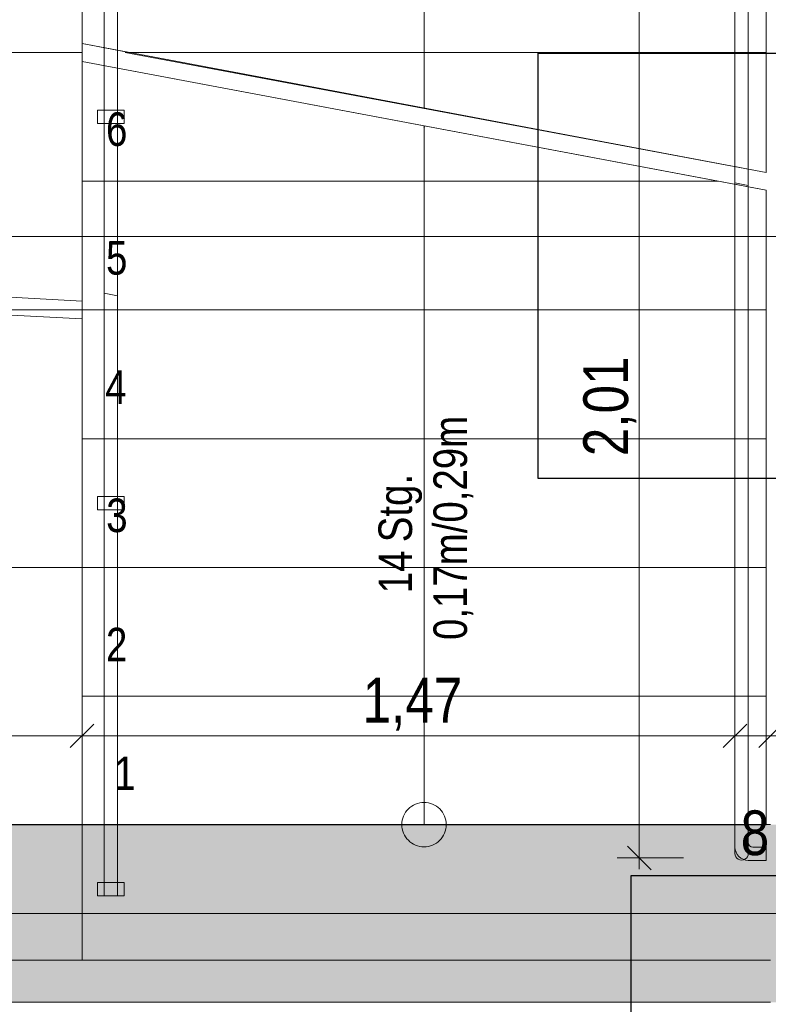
# Model space of a CAD drawing. Extents: x -620 to 300, y 62 to 1162.
# Tile 124 of 256: x -79 to -46, y 830 to 875. Entities that reach past the tile are written whole.
import ezdxf
from ezdxf.lldxf.tags import DXFTag

# ---------------------------------------------------------------- set-up
doc = ezdxf.new("R2010")
doc.units = 0
doc.layers.get('0').update_dxf_attribs({"lineweight": 13})
for name, color, linetype, lineweight in [('30 -35 Decken -1 Treppe -Schnitt', 7, 'Continuous', 50), ('70 -71 Achsen- 1 Gebäudeachsen', 7, 'STRICHPUNKT2-A06G94XR8I', 18), ('70 -73 Bauteildarst.- 2 verdeckt 0.15', 7, 'fein_strichliert-A06G94XS8I', 15)]:
    doc.layers.add(name, color=color, linetype=linetype, lineweight=lineweight)
for name, color, linetype, lineweight, true_color in [('30 -35 Decken- 1 Konstruktion-Träger- Stahlbeton', 7, 'Continuous', 13, 0x33aa00), ('30 -35 Decken- 2.1 Treppen Innen 2D', 7, 'Continuous', 9, 0x599559), ('70 -76 Bemaßung- 2 Allgemein', 9, 'Continuous', 5, 0x808080), ('E_Leerrohr_Detailnummer', 1, 'Continuous', 25, 0xff0000), ('iwb_Schraffur_F90_feuerbestaendig', 1, 'Continuous', 13, 0xff0000), ('iwb_Schraffur_Unterzug', 7, 'Continuous', 5, 0xffffcc)]:
    doc.layers.add(name, color=color, linetype=linetype, lineweight=lineweight, true_color=true_color)
doc.styles.get("Standard").update_dxf_attribs({"font": 'ARIALN.TTF'})
tags = doc.linetypes.add('fein_strichliert-A06G94XS8I', pattern=[4, 1, -2, 1]).pattern_tags.tags
tags[8:9] = [DXFTag(74, 4), DXFTag(75, 0), DXFTag(340, '0'), DXFTag(46, 0.0), DXFTag(50, 0.0), DXFTag(44, 0.0), DXFTag(45, 0.0)]
tags[6:7] = [DXFTag(74, 4), DXFTag(75, 0), DXFTag(340, '0'), DXFTag(46, 0.0), DXFTag(50, 0.0), DXFTag(44, 0.0), DXFTag(45, 0.0)]
tags[4:5] = [DXFTag(74, 4), DXFTag(75, 0), DXFTag(340, '0'), DXFTag(46, 0.0), DXFTag(50, 0.0), DXFTag(44, 0.0), DXFTag(45, 0.0)]
tags = doc.linetypes.add('STRICHPUNKT2-A06G94XR8I', pattern=[12.7, 6.35, -3.175, 0, -3.175]).pattern_tags.tags
tags[10:11] = [DXFTag(74, 4), DXFTag(75, 0), DXFTag(340, '0'), DXFTag(46, 0.0), DXFTag(50, 0.0), DXFTag(44, 0.0), DXFTag(45, 0.0)]
tags[8:9] = [DXFTag(74, 4), DXFTag(75, 0), DXFTag(340, '0'), DXFTag(46, 0.0), DXFTag(50, 0.0), DXFTag(44, 0.0), DXFTag(45, 0.0)]
tags[6:7] = [DXFTag(74, 4), DXFTag(75, 0), DXFTag(340, '0'), DXFTag(46, 0.0), DXFTag(50, 0.0), DXFTag(44, 0.0), DXFTag(45, 0.0)]
tags[4:5] = [DXFTag(74, 4), DXFTag(75, 0), DXFTag(340, '0'), DXFTag(46, 0.0), DXFTag(50, 0.0), DXFTag(44, 0.0), DXFTag(45, 0.0)]

# ---------------------------------------------------------------- blocks, each defined once
blk = doc.blocks.new('Referenz-A06G94XT8I')
at = {"layer": '30 -35 Decken -1 Treppe -Schnitt', "color": 0, "linetype": 'fein_strichliert-A06G94XS8I', "lineweight": -2, "ltscale": 0.13}
for p, q in [((-76.58, 873.244), (-287.062, 873.244)), ((-287.062, 873.244), (-76.58, 862.044)), ((-76.58, 862.044), (-76.58, 873.244))]:
    blk.add_line(p, q, dxfattribs=at)
at = {"layer": '30 -35 Decken- 1 Konstruktion-Träger- Stahlbeton', "color": 0, "linetype": 'fein_strichliert-A06G94XS8I', "lineweight": -2, "ltscale": 0.13}
for p, q in [((-45.58, 838.453), (-451.58, 838.453)), ((-45.58, 830.453), (-451.58, 830.453))]:
    blk.add_line(p, q, dxfattribs=at)
at = {"layer": '30 -35 Decken- 2.1 Treppen Innen 2D', "color": 0, "linetype": 'fein_strichliert-A06G94XS8I', "lineweight": -2, "ltscale": 0.13}
for p, q in [((-75.58, 923.353), (-75.58, 862.404)), ((-74.98, 862.276), (-74.98, 923.353)), ((-47.18, 923.353), (-47.18, 867.378)), ((-46.58, 867.25), (-46.58, 923.353)), ((-47.18, 920.521), (-47.18, 868.106)), ((-46.58, 867.994), (-46.58, 920.321)), ((-61.18, 870.726), (-61.18, 919.644)), ((-76.58, 884.844), (-76.58, 873.244)), ((-76.58, 879.044), (-76.58, 873.644)), ((-45.78, 873.244), (-45.78, 879.044)), ((-76.58, 873.644), (-74.455, 873.244)), ((-76.58, 873.244), (-294.58, 873.244)), ((-45.78, 873.244), (-74.642, 873.244)), ((-74.642, 873.244), (-45.78, 867.844)), ((-74.455, 873.244), (-45.78, 873.244)), ((-45.78, 867.844), (-45.78, 873.244)), ((-75.88, 870.644), (-74.68, 870.644)), ((-75.88, 870.044), (-75.88, 870.644)), ((-74.68, 870.644), (-74.68, 870.044)), ((-74.68, 870.044), (-75.88, 870.044)), ((-47.18, 868.106), (-46.58, 867.994)), ((-47.18, 867.378), (-46.58, 867.25)), ((-75.58, 862.404), (-74.98, 862.276))]:
    blk.add_line(p, q, dxfattribs=at)
at = {"layer": '30 -35 Decken- 2.1 Treppen Innen 2D', "color": 0, "linetype": 'Continuous', "lineweight": -2, "ltscale": 0.13}
for p, q in [((-294.58, 873.644), (-76.58, 862.044)), ((-76.58, 873.644), (-45.78, 867.844)), ((-76.58, 861.244), (-294.58, 872.844)), ((-47.918, 867.444), (-76.58, 872.844)), ((-76.58, 872.844), (-76.58, 867.444)), ((-45.78, 867.044), (-76.58, 872.844)), ((-61.197, 869.881), (-61.18, 869.944)), ((-61.163, 869.881), (-61.197, 869.881)), ((-61.18, 838.444), (-61.18, 869.944)), ((-61.18, 869.944), (-61.163, 869.881)), ((-76.58, 867.444), (-76.58, 861.644)), ((-47.918, 867.444), (-76.58, 867.444)), ((-76.58, 867.444), (-47.918, 867.444)), ((-45.78, 867.044), (-47.918, 867.444)), ((-46.58, 867.25), (-47.18, 867.378)), ((-47.18, 867.378), (-47.18, 837.153)), ((-46.58, 867.194), (-47.18, 867.306)), ((-47.18, 867.306), (-47.18, 837.444)), ((-46.58, 837.153), (-46.58, 867.25)), ((-46.58, 837.644), (-46.58, 867.194)), ((-45.78, 861.644), (-45.78, 867.044)), ((-74.98, 862.276), (-75.58, 862.404)), ((-75.58, 862.404), (-75.58, 835.244)), ((-74.98, 835.244), (-74.98, 862.276)), ((-294.58, 861.644), (-76.58, 861.644)), ((-76.58, 855.844), (-76.58, 861.644)), ((-76.58, 861.644), (-45.78, 861.644)), ((-76.58, 861.644), (-45.78, 861.644)), ((-76.58, 861.644), (-76.58, 850.044)), ((-45.78, 861.644), (-45.78, 855.844)), ((-76.58, 850.044), (-76.58, 855.844)), ((-76.58, 855.844), (-45.78, 855.844)), ((-45.78, 855.844), (-76.58, 855.844)), ((-45.78, 855.844), (-45.78, 850.044)), ((-75.88, 853.244), (-74.68, 853.244)), ((-75.88, 852.644), (-75.88, 853.244)), ((-74.68, 853.244), (-74.68, 852.644)), ((-74.68, 852.644), (-75.88, 852.644)), ((-294.58, 850.044), (-76.58, 850.044)), ((-76.58, 850.044), (-294.58, 850.044)), ((-76.58, 844.244), (-76.58, 850.044)), ((-76.58, 850.044), (-45.78, 850.044)), ((-45.78, 850.044), (-76.58, 850.044)), ((-76.58, 850.044), (-76.58, 838.444)), ((-45.78, 850.044), (-45.78, 844.244)), ((-76.58, 838.444), (-76.58, 844.244)), ((-76.58, 844.244), (-45.78, 844.244)), ((-45.78, 844.244), (-76.58, 844.244)), ((-45.78, 844.244), (-45.78, 838.444)), ((-61.562, 839.377), (-61.47, 839.41)), ((-61.47, 839.41), (-61.375, 839.434)), ((-61.375, 839.434), (-61.278, 839.449)), ((-61.278, 839.449), (-61.18, 839.453)), ((-61.18, 839.453), (-61.082, 839.449)), ((-61.082, 839.449), (-60.984, 839.434)), ((-60.984, 839.434), (-60.889, 839.41)), ((-60.889, 839.41), (-60.797, 839.377)), ((-62.062, 838.925), (-62.011, 839.009)), ((-62.011, 839.009), (-61.953, 839.088)), ((-61.953, 839.088), (-61.887, 839.161)), ((-61.887, 839.161), (-61.814, 839.226)), ((-61.814, 839.226), (-61.735, 839.285)), ((-61.735, 839.285), (-61.651, 839.335)), ((-61.651, 839.335), (-61.562, 839.377)), ((-60.797, 839.377), (-60.708, 839.335)), ((-60.708, 839.335), (-60.624, 839.285)), ((-60.624, 839.285), (-60.545, 839.226)), ((-60.545, 839.226), (-60.472, 839.161)), ((-60.472, 839.161), (-60.407, 839.088)), ((-60.407, 839.088), (-60.348, 839.009)), ((-60.348, 839.009), (-60.298, 838.925)), ((-62.18, 838.453), (-62.175, 838.551)), ((-62.175, 838.551), (-62.16, 838.649)), ((-62.16, 838.649), (-62.137, 838.744)), ((-62.137, 838.744), (-62.103, 838.836)), ((-62.103, 838.836), (-62.062, 838.925)), ((-60.298, 838.925), (-60.256, 838.836)), ((-60.256, 838.836), (-60.223, 838.744)), ((-60.223, 838.744), (-60.199, 838.649)), ((-60.199, 838.649), (-60.184, 838.551)), ((-60.184, 838.551), (-60.18, 838.453)), ((-76.58, 838.444), (-294.58, 838.444)), ((-76.58, 838.453), (-121.58, 838.453)), ((-76.58, 832.341), (-76.58, 838.453)), ((-76.58, 832.341), (-76.58, 838.453)), ((-76.58, 838.453), (-45.58, 838.453)), ((-45.78, 838.444), (-76.58, 838.444)), ((-62.175, 838.355), (-62.18, 838.453)), ((-62.16, 838.258), (-62.175, 838.355)), ((-62.137, 838.163), (-62.16, 838.258)), ((-62.103, 838.071), (-62.137, 838.163)), ((-62.062, 837.982), (-62.103, 838.071)), ((-60.256, 838.071), (-60.298, 837.982)), ((-60.223, 838.163), (-60.256, 838.071)), ((-60.199, 838.258), (-60.223, 838.163)), ((-60.184, 838.355), (-60.199, 838.258)), ((-60.18, 838.453), (-60.184, 838.355)), ((-62.011, 837.898), (-62.062, 837.982)), ((-61.953, 837.819), (-62.011, 837.898)), ((-61.887, 837.746), (-61.953, 837.819)), ((-61.814, 837.68), (-61.887, 837.746)), ((-61.735, 837.622), (-61.814, 837.68)), ((-61.651, 837.572), (-61.735, 837.622)), ((-60.624, 837.622), (-60.708, 837.572)), ((-60.545, 837.68), (-60.624, 837.622)), ((-60.472, 837.746), (-60.545, 837.68)), ((-60.407, 837.819), (-60.472, 837.746)), ((-60.348, 837.898), (-60.407, 837.819)), ((-60.298, 837.982), (-60.348, 837.898)), ((-61.562, 837.53), (-61.651, 837.572)), ((-61.47, 837.496), (-61.562, 837.53)), ((-61.375, 837.473), (-61.47, 837.496)), ((-61.278, 837.458), (-61.375, 837.473)), ((-61.18, 837.453), (-61.278, 837.458)), ((-61.082, 837.458), (-61.18, 837.453)), ((-60.984, 837.473), (-61.082, 837.458)), ((-60.889, 837.496), (-60.984, 837.473)), ((-60.797, 837.53), (-60.889, 837.496)), ((-60.708, 837.572), (-60.797, 837.53)), ((-45.78, 837.444), (-46.38, 837.444)), ((-45.78, 836.844), (-45.78, 837.444)), ((-46.58, 836.844), (-45.78, 836.844)), ((-75.88, 835.844), (-74.68, 835.844)), ((-75.88, 835.244), (-75.88, 835.844)), ((-74.68, 835.844), (-74.68, 835.244)), ((-74.68, 835.244), (-75.88, 835.244)), ((-75.58, 835.244), (-74.98, 835.244)), ((-121.58, 832.341), (-76.58, 832.341)), ((-45.58, 832.341), (-76.58, 832.341))]:
    blk.add_line(p, q, dxfattribs=at)
for centre, major_axis, end_param in [((-46.38, 837.644), (-0.2, 0), 1.570796), ((-46.58, 837.444), (-0.6, 0), 1.570796), ((-46.88, 837.153), (-0.3, 0), 3.141593)]:
    blk.add_ellipse(centre, major_axis=major_axis, ratio=1, start_param=0, end_param=end_param, dxfattribs=at)
at = {"layer": '30 -35 Decken- 2.1 Treppen Innen 2D', "color": 0, "lineweight": -2}
for points in [[(-61.18, 869.881), (-61.197, 869.881), (-61.18, 869.944)], [(-61.18, 869.881), (-61.18, 869.944), (-61.163, 869.881)]]:
    blk.add_solid(points, dxfattribs=at)
at = {"layer": '70 -71 Achsen- 1 Gebäudeachsen', "color": 0, "linetype": 'STRICHPUNKT2-A06G94XR8I', "lineweight": -2, "ltscale": 0.13}
for p, q in [((-538.631, 864.953), (76.501, 864.953)), ((-538.631, 834.453), (76.501, 834.453))]:
    blk.add_line(p, q, dxfattribs=at)
at = {"layer": '70 -73 Bauteildarst.- 2 verdeckt 0.15', "color": 0, "linetype": 'fein_strichliert-A06G94XS8I', "lineweight": -2, "ltscale": 0.13}
blk.add_line((-451.58, 838.453), (-45.58, 838.453), dxfattribs=at)
at = {"layer": '70 -76 Bemaßung- 2 Allgemein', "color": 0, "linetype": 'Continuous', "lineweight": -2, "ltscale": 0.13}
for p, q in [((-51.492, 838.014), (-51.492, 876.093)), ((-76.58, 844.953), (-76.58, 841.453)), ((-76.58, 844.953), (-76.58, 841.453)), ((-47.18, 844.953), (-47.18, 841.453)), ((-47.18, 844.953), (-47.18, 841.453)), ((-76.049, 842.984), (-77.11, 841.923)), ((-77.11, 841.923), (-76.049, 842.984)), ((-46.649, 842.984), (-47.71, 841.923)), ((-46.649, 842.984), (-47.71, 841.923)), ((-46.11, 841.923), (-45.049, 842.984)), ((-77.64, 842.453), (-293.519, 842.453)), ((-75.58, 842.453), (-77.64, 842.453)), ((-77.58, 842.453), (-75.519, 842.453)), ((-48.24, 842.453), (-75.519, 842.453)), ((-48.24, 842.453), (-49.3, 842.453)), ((-46.18, 842.453), (-48.24, 842.453)), ((-46.18, 842.453), (-48.24, 842.453)), ((-45.58, 842.453), (-47.18, 842.453)), ((-46.58, 842.453), (-44.519, 842.453)), ((-51.492, 836.453), (-51.492, 838.014)), ((-50.961, 836.423), (-52.022, 837.484)), ((-49.492, 836.953), (-52.492, 836.953))]:
    blk.add_line(p, q, dxfattribs=at)
at = {"layer": '30 -35 Decken- 2.1 Treppen Innen 2D', "color": 0, "linetype": 'Continuous', "lineweight": -2, "ltscale": 0.13, "char_height": 1.51033, "attachment_point": 1}
for s, insert, rotation in [('{\\fArial Narrow;6}', (-75.5, 870.546), 0.001), ('{\\fArial Narrow;5}', (-75.5, 864.746), 0.001), ('{\\fArial Narrow;4}', (-75.537, 858.922), 0.001), ('{\\fArial Narrow;0,17m/0,29m}', (-60.756, 846.772), 90.001), ('{\\fArial Narrow;Stg.}', (-63.231, 851.178), 90.001), ('{\\fArial Narrow;3}', (-75.491, 853.146), 0.001), ('{\\fArial Narrow;14}', (-63.231, 848.878), 90.001), ('{\\fArial Narrow;2}', (-75.503, 847.322), 0.001), ('{\\fArial Narrow;1}', (-75.135, 841.522), 0.001)]:
    blk.add_mtext(s, dxfattribs=dict(at, insert=insert, rotation=rotation))
at = {"layer": '70 -76 Bemaßung- 2 Allgemein', "color": 0, "linetype": 'Continuous', "lineweight": -2, "ltscale": 0.13, "insert": (-54.007, 855.056), "char_height": 2.01377, "attachment_point": 1, "rotation": 90}
blk.add_mtext('{\\fArial Narrow;2,01}', dxfattribs=at)
at = {"layer": '70 -76 Bemaßung- 2 Allgemein', "color": 0, "linetype": 'Continuous', "lineweight": -2, "ltscale": 0.13, "char_height": 2.01377, "attachment_point": 1}
for s, insert in [('{\\fArial Narrow;1,47}', (-63.948, 845.069)), ('{\\fArial Narrow;8}', (-46.922, 839.092))]:
    blk.add_mtext(s, dxfattribs=dict(at, insert=insert))
blk = doc.blocks.new('Referenz-A06G94XV8I')
at = {"layer": 'iwb_Schraffur_F90_feuerbestaendig', "linetype": 'Continuous', "ltscale": 0.13}
blk.add_solid([(-45.579, 835.961), (-453.079, 835.961), (-45.579, 838.453), (-453.079, 838.453)], dxfattribs=at)
at = {"layer": 'iwb_Schraffur_Unterzug', "linetype": 'Continuous', "ltscale": 0.13}
for points in [[(-538.631, 838.453), (76.501, 838.453), (76.501, 837.533)], [(-538.631, 838.453), (76.501, 837.533), (-538.631, 836.285)], [(-538.631, 836.285), (76.501, 837.533), (76.501, 831.374)], [(-538.631, 836.285), (76.501, 831.374), (-538.631, 832.622)], [(-538.631, 832.622), (76.501, 831.374), (76.501, 830.453)], [(-538.631, 832.622), (76.501, 830.453), (-538.631, 830.453)]]:
    blk.add_solid(points, dxfattribs=at)
blk = doc.blocks.new('Polygon-A06G94ZJ8I')
at = {"color": 0, "linetype": 'ByBlock', "lineweight": -2, "ltscale": 0.25}
for p, q in [((-51.855, 816.997), (-51.855, 836.167)), ((-51.855, 836.167), (-26.667, 836.167)), ((-26.667, 836.167), (-26.667, 816.997)), ((-26.667, 816.997), (-51.855, 816.997))]:
    blk.add_line(p, q, dxfattribs=at)
blk = doc.blocks.new('Polygon-A06G952N8I')
at = {"color": 0, "linetype": 'ByBlock', "lineweight": -2, "ltscale": 0.25}
for p, q in [((-56.044, 854.05), (-56.044, 873.22)), ((-56.044, 873.22), (-30.856, 873.22)), ((-30.856, 873.22), (-30.856, 854.05)), ((-30.856, 854.05), (-56.044, 854.05))]:
    blk.add_line(p, q, dxfattribs=at)

msp = doc.modelspace()

# ---------------------------------------------------------------- block references
at = {"color": 8, "lineweight": 13, "ltscale": 0.13, "true_color": 0x808080}
msp.add_blockref('Referenz-A06G94XT8I', (0, 0), dxfattribs=at)
at = {"color": 8, "lineweight": 25, "ltscale": 0.25, "true_color": 0x808080}
msp.add_blockref('Referenz-A06G94XV8I', (0, 0), dxfattribs=at)
at = {"layer": 'E_Leerrohr_Detailnummer', "ltscale": 0.25}
for name in ['Polygon-A06G952N8I', 'Polygon-A06G94ZJ8I']:
    msp.add_blockref(name, (0, 0), dxfattribs=at)

doc.saveas('drawing.dxf')
